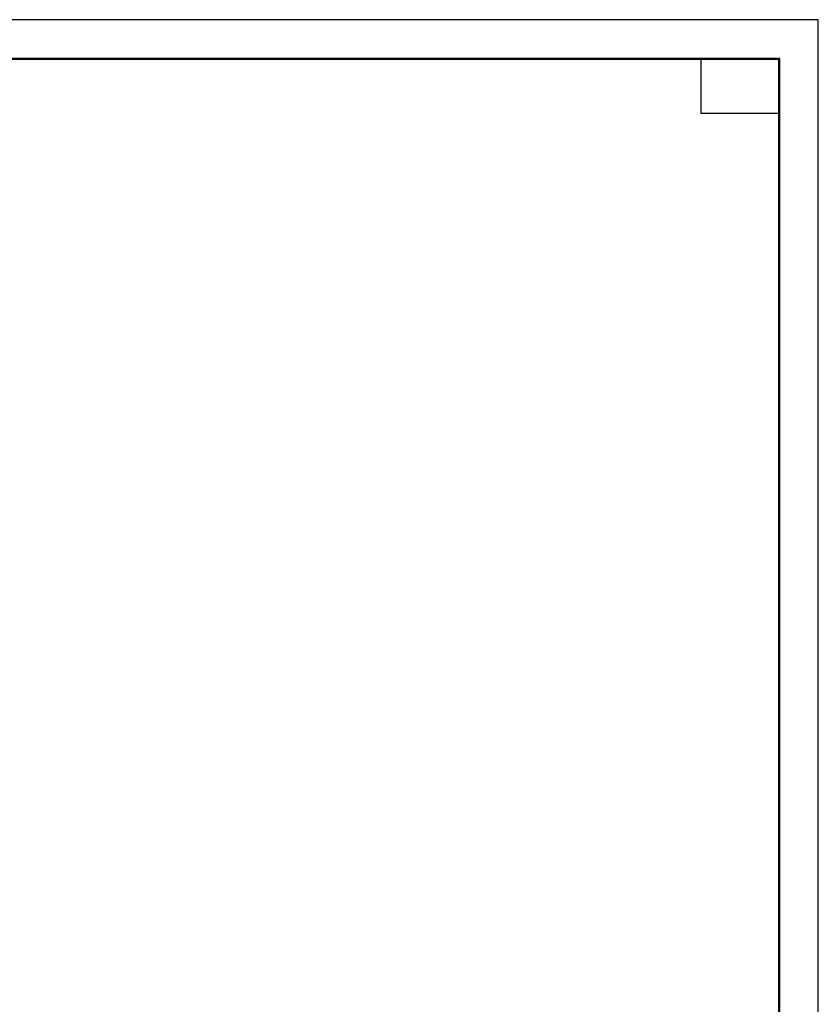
# Model space of a CAD drawing. Header units: millimetres. Extents: x 0 to 50400, y -244 to 35640.
# Tile 14 of 14: x 38127 to 50400, y 20513 to 35640. Entities that reach past the tile are written whole.
import ezdxf

# ---------------------------------------------------------------- set-up
doc = ezdxf.new("R2010")
doc.units = ezdxf.units.MM
doc.layers.add('Standard', color=7, linetype='Continuous', lineweight=25)

msp = doc.modelspace()

# ---------------------------------------------------------------- linework, layer by layer
at = {"layer": 'Standard', "color": 7, "linetype": 'Continuous', "lineweight": 35, "transparency": 33554687}
for p, q in [((49800, 33120), (49800, 24600)), ((49800, 32640), (49800, 24120))]:
    msp.add_line(p, q, dxfattribs=at)
at = {"layer": 'Standard', "color": 7, "linetype": 'Continuous', "lineweight": 50, "transparency": 33554687}
msp.add_line((49800, 32520), (49800, 27840), dxfattribs=at)
at = {"layer": 'Standard', "color": 7, "linetype": 'Continuous', "lineweight": 25, "transparency": 33554687}
for points in [[(0, 0), (50400, 0), (50400, 35640), (0, 35640), (0, 0)], [(49800, 35040), (49800, 34200), (48600, 34200), (48600, 35040), (49800, 35040)]]:
    msp.add_lwpolyline(points, close=True, dxfattribs=at)
at = {"layer": 'Standard', "color": 7, "linetype": 'Continuous', "lineweight": 50, "transparency": 33554687}
msp.add_lwpolyline([(2400, 35040), (49800, 35040), (49800, 600), (2400, 600), (2400, 35040)], close=True, dxfattribs=at)

doc.saveas('drawing.dxf')
